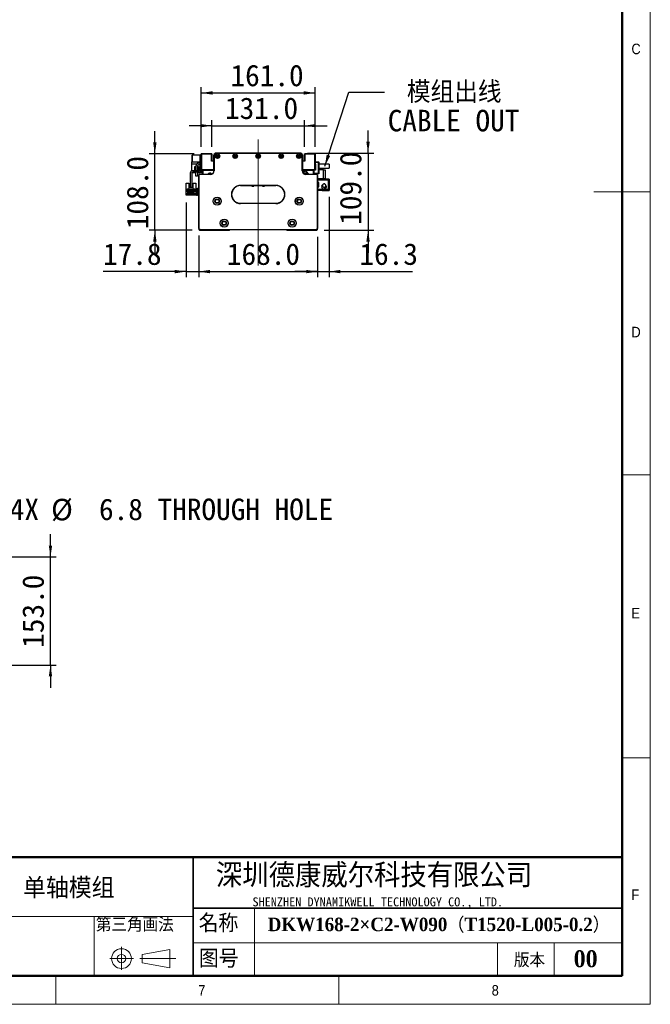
# Model space of a CAD drawing. Header units: millimetres. Extents: x 40 to 3320, y 40 to 2336.
# Tile 8 of 13: x 2429 to 3320, y 40 to 1431. Entities that reach past the tile are written whole.
import ezdxf

# ---------------------------------------------------------------- set-up
doc = ezdxf.new("R2010")
doc.units = ezdxf.units.MM
doc.header["$LTSCALE"] = 8
doc.linetypes.add('CENTERX2', pattern=[20.32, 12.7, -2.54, 2.54, -2.54])
doc.layers.add('DIMNS', color=7, linetype='Continuous')
doc.styles.add('SLDTEXTSTYLE0', font='Gothic.ttf', dxfattribs={"width": 0.913})
doc.styles.add('SLDTEXTSTYLE1', font='timesbd.ttf', dxfattribs={"width": 0.933})
doc.styles.add('SLDTEXTSTYLE10', font='txt', dxfattribs={"bigfont": 'bigfont'})
doc.styles.add('SLDTEXTSTYLE3', font='txt', dxfattribs={"bigfont": 'bigfont'})
doc.styles.add('SLDTEXTSTYLE4', font='txt', dxfattribs={"bigfont": 'bigfont'})
doc.styles.add('SLDTEXTSTYLE5', font='txt')
doc.styles.add('SLDTEXTSTYLE6', font='timesbd.ttf', dxfattribs={"width": 0.933, "bigfont": 'bigfont'})
doc.styles.add('SLDTEXTSTYLE7', font='txt')
doc.dimstyles.new('SLDDIMSTYLE0', dxfattribs={"dimtxt": 30.4, "dimasz": 16, "dimexe": 0, "dimexo": 0.0625, "dimgap": 7.6, "dimtad": 2, "dimdec": 1, "dimrnd": 1e-09, "dimzin": 4, "dimdsep": 46, "dimtxsty": 'SLDTEXTSTYLE7', "dimsah": 1, "dimcen": 0.09, "dimadec": 0, "dimazin": 1, "dimtfac": 1, "dimtdec": 1, "dimtmove": 0, "dimatfit": 0, "dimfxl": 0, "dimfrac": 2, "dimtolj": 1, "dimtzin": 12, "dimarcsym": 0})
doc.dimstyles.new('SLDDIMSTYLE4', dxfattribs={"dimtxt": 0.18, "dimasz": 16, "dimexe": 0, "dimexo": 0.0625, "dimgap": 0, "dimtad": 0, "dimtih": 1, "dimtoh": 1, "dimdec": 0, "dimrnd": 1e-09, "dimzin": 0, "dimdsep": 46, "dimtxsty": 'Standard', "dimsah": 1, "dimcen": 0.09, "dimadec": 0, "dimazin": 0, "dimtfac": 16, "dimtdec": 0, "dimtofl": 0, "dimtmove": 0, "dimatfit": 3, "dimfxl": 0, "dimfrac": 2, "dimtolj": 1, "dimtzin": 0, "dimarcsym": 0})
doc.dimstyles.new('SLDDIMSTYLE5', dxfattribs={"dimtxt": 30.4, "dimasz": 16, "dimexe": 0, "dimexo": 0.0625, "dimgap": 7.6, "dimtad": 2, "dimdec": 1, "dimrnd": 1e-09, "dimzin": 12, "dimdsep": 46, "dimtxsty": 'SLDTEXTSTYLE7', "dimsah": 1, "dimcen": 0.09, "dimadec": 0, "dimazin": 3, "dimtfac": 1, "dimtdec": 1, "dimtmove": 0, "dimatfit": 0, "dimfxl": 0, "dimfrac": 2, "dimtolj": 1, "dimtzin": 12, "dimarcsym": 0})
doc.dimstyles.new('SLDDIMSTYLE7', dxfattribs={"dimtxt": 30.4, "dimasz": 16, "dimexe": 0, "dimexo": 0.0625, "dimgap": 7.6, "dimtad": 0, "dimtih": 1, "dimtoh": 1, "dimdec": 1, "dimrnd": 1e-09, "dimzin": 12, "dimdsep": 46, "dimtxsty": 'SLDTEXTSTYLE7', "dimsah": 1, "dimcen": 0, "dimadec": 0, "dimazin": 3, "dimtfac": 1, "dimtdec": 1, "dimtofl": 0, "dimtmove": 0, "dimatfit": 3, "dimfxl": 0, "dimfrac": 2, "dimtolj": 1, "dimtzin": 12, "dimarcsym": 0})

# ---------------------------------------------------------------- blocks, each defined once
blk = doc.blocks.new('_D_12')
at = {"layer": 'DIMNS'}
for p, q in [((2681.8, 1124.5), (2681.8, 1067.2)), ((2849.8, 1124.5), (2849.8, 1067.2)), ((2681.8, 1075.2), (2849.8, 1075.2))]:
    blk.add_line(p, q, dxfattribs=at)
for points in [[(2681.8, 1075.2), (2697.8, 1072.8), (2697.8, 1077.6)], [(2849.8, 1075.2), (2833.8, 1077.6), (2833.8, 1072.8)]]:
    blk.add_solid(points, dxfattribs=at)
at = {"layer": 'DIMNS', "insert": (2721.6, 1115.1), "char_height": 30.4, "attachment_point": 1, "style": 'SLDTEXTSTYLE7'}
blk.add_mtext('168.0', dxfattribs=at)
blk = doc.blocks.new('_D_13')
at = {"layer": 'DIMNS'}
for p, q in [((2664, 1173), (2664, 1067.2)), ((2681.8, 1126), (2681.8, 1067.2)), ((2664, 1075.2), (2546.6, 1075.2)), ((2664, 1075.2), (2681.8, 1075.2)), ((2681.8, 1075.2), (2713.8, 1075.2))]:
    blk.add_line(p, q, dxfattribs=at)
for points in [[(2664, 1075.2), (2648, 1077.6), (2648, 1072.8)], [(2681.8, 1075.2), (2697.8, 1072.8), (2697.8, 1077.6)]]:
    blk.add_solid(points, dxfattribs=at)
at = {"layer": 'DIMNS', "insert": (2546.6, 1115.1), "char_height": 30.4, "attachment_point": 1, "style": 'SLDTEXTSTYLE7'}
blk.add_mtext('17.8', dxfattribs=at)
blk = doc.blocks.new('_D_14')
at = {"layer": 'DIMNS'}
for p, q in [((2921.1, 1242.7), (2921.1, 1274.7)), ((2835.5, 1242.7), (2929.1, 1242.7)), ((2921.1, 1242.7), (2921.1, 1133.7)), ((2859, 1133.7), (2929.1, 1133.7)), ((2921.1, 1133.7), (2921.1, 1101.7))]:
    blk.add_line(p, q, dxfattribs=at)
for points in [[(2921.1, 1242.7), (2923.5, 1258.7), (2918.7, 1258.7)], [(2921.1, 1133.7), (2918.7, 1117.7), (2923.5, 1117.7)]]:
    blk.add_solid(points, dxfattribs=at)
at = {"layer": 'DIMNS', "insert": (2881.2, 1141.3), "char_height": 30.4, "attachment_point": 1, "rotation": 90, "style": 'SLDTEXTSTYLE7'}
blk.add_mtext('109.0', dxfattribs=at)
blk = doc.blocks.new('_D_15')
at = {"layer": 'DIMNS'}
for p, q in [((2700.3, 1281.3), (2668.3, 1281.3)), ((2700.3, 1251.5), (2700.3, 1289.3)), ((2700.3, 1281.3), (2831.3, 1281.3)), ((2831.3, 1251.5), (2831.3, 1289.3)), ((2831.3, 1281.3), (2863.3, 1281.3))]:
    blk.add_line(p, q, dxfattribs=at)
for points in [[(2700.3, 1281.3), (2684.3, 1283.7), (2684.3, 1278.9)], [(2831.3, 1281.3), (2847.3, 1278.9), (2847.3, 1283.7)]]:
    blk.add_solid(points, dxfattribs=at)
at = {"layer": 'DIMNS', "insert": (2718.9, 1321.2), "char_height": 30.4, "attachment_point": 1, "style": 'SLDTEXTSTYLE7'}
blk.add_mtext('131.0', dxfattribs=at)
blk = doc.blocks.new('_D_16')
at = {"layer": 'DIMNS'}
for p, q in [((2685.3, 1251.5), (2685.3, 1335.6)), ((2846.3, 1251.5), (2846.3, 1335.6)), ((2685.3, 1327.6), (2846.3, 1327.6))]:
    blk.add_line(p, q, dxfattribs=at)
for points in [[(2685.3, 1327.6), (2701.3, 1325.2), (2701.3, 1330)], [(2846.3, 1327.6), (2830.3, 1330), (2830.3, 1325.2)]]:
    blk.add_solid(points, dxfattribs=at)
at = {"layer": 'DIMNS', "insert": (2726.7, 1367.5), "char_height": 30.4, "attachment_point": 1, "style": 'SLDTEXTSTYLE7'}
blk.add_mtext('161.0', dxfattribs=at)
blk = doc.blocks.new('_D_17')
at = {"layer": 'DIMNS'}
for p, q in [((2619.8, 1241.7), (2619.8, 1273.7)), ((2675.5, 1241.7), (2611.8, 1241.7)), ((2619.8, 1133.7), (2619.8, 1241.7)), ((2672.7, 1133.7), (2611.8, 1133.7)), ((2619.8, 1133.7), (2619.8, 1101.7))]:
    blk.add_line(p, q, dxfattribs=at)
for points in [[(2619.8, 1241.7), (2622.2, 1257.7), (2617.4, 1257.7)], [(2619.8, 1133.7), (2617.4, 1117.7), (2622.2, 1117.7)]]:
    blk.add_solid(points, dxfattribs=at)
at = {"layer": 'DIMNS', "insert": (2580, 1135.1), "char_height": 30.4, "attachment_point": 1, "rotation": 90, "style": 'SLDTEXTSTYLE7'}
blk.add_mtext('108.0', dxfattribs=at)
blk = doc.blocks.new('_D_18')
at = {"layer": 'DIMNS'}
for p, q in [((2866.1, 1180.8), (2866.1, 1067.2)), ((2849.8, 1124.5), (2849.8, 1067.2)), ((2849.8, 1075.2), (2817.8, 1075.2)), ((2849.8, 1075.2), (2866.1, 1075.2)), ((2866.1, 1075.2), (2983.8, 1075.2))]:
    blk.add_line(p, q, dxfattribs=at)
for points in [[(2849.8, 1075.2), (2833.8, 1077.6), (2833.8, 1072.8)], [(2866.1, 1075.2), (2882.1, 1072.8), (2882.1, 1077.6)]]:
    blk.add_solid(points, dxfattribs=at)
at = {"layer": 'DIMNS', "insert": (2908.9, 1115.1), "char_height": 30.4, "attachment_point": 1, "style": 'SLDTEXTSTYLE7'}
blk.add_mtext('16.3', dxfattribs=at)
blk = doc.blocks.new('SW_NOTE_7')
at = {"layer": 'DIMNS', "color": 0, "char_height": 30.4, "attachment_point": 1}
for s, insert, style in [(' 模组出线', (4.3, 15.1), 'SLDTEXTSTYLE10'), ('CABLE OUT', (4.3, -25.1), 'SLDTEXTSTYLE7')]:
    blk.add_mtext(s, dxfattribs=dict(at, insert=insert, style=style))
blk = doc.blocks.new('_D_27')
at = {"layer": 'DIMNS'}
for p, q in [((2325.1, 675.1), (2362.1, 739.2)), ((2362.1, 739.2), (2394.1, 739.2))]:
    blk.add_line(p, q, dxfattribs=at)
blk.add_solid([(2325.1, 675.1), (2335.2, 687.8), (2331, 690.2)], dxfattribs=at)
at = {"layer": 'DIMNS', "char_height": 30.4, "attachment_point": 1, "style": 'SLDTEXTSTYLE7'}
for s, insert in [('34X ', (2394.1, 754.5)), ('%%c', (2473.2, 754.2)), (' 6.8 THROUGH HOLE', (2520.2, 754.5))]:
    blk.add_mtext(s, dxfattribs=dict(at, insert=insert))
blk = doc.blocks.new('_D_28')
at = {"layer": 'DIMNS'}
for p, q in [((2472.3, 672.2), (2472.3, 704.2)), ((2339.5, 672.2), (2480.3, 672.2)), ((2472.3, 519.2), (2472.3, 672.2)), ((2339.5, 519.2), (2480.3, 519.2)), ((2472.3, 519.2), (2472.3, 487.2))]:
    blk.add_line(p, q, dxfattribs=at)
for points in [[(2472.3, 672.2), (2474.7, 688.2), (2469.9, 688.2)], [(2472.3, 519.2), (2469.9, 503.2), (2474.7, 503.2)]]:
    blk.add_solid(points, dxfattribs=at)
at = {"layer": 'DIMNS', "insert": (2432.5, 543.6), "char_height": 30.4, "attachment_point": 1, "rotation": 90, "style": 'SLDTEXTSTYLE7'}
blk.add_mtext('153.0', dxfattribs=at)

msp = doc.modelspace()

# ---------------------------------------------------------------- linework, layer by layer
at = {"color": 7, "linetype": 'Continuous', "lineweight": 18}
for p, q in [((3320, 40), (3320, 2336)), ((3280, 2296), (3280, 80)), ((3320, 1188), (3240, 1188)), ((3280, 788), (3320, 788)), ((3280, 388), (3320, 388)), ((2760.74, 176), (2760.74, 80)), ((2201.48, 164), (2674.01, 164)), ((2533.82, 164), (2533.82, 80)), ((2674.01, 126.72), (3280, 126.72)), ((3104, 126.72), (3104, 80)), ((3184, 126.72), (3184, 80)), ((2572.64, 121.19), (2572.64, 88.5)), ((2601.91, 110.55), (2640.75, 117.27)), ((2640.75, 117.27), (2640.75, 91.68)), ((2556, 104.55), (2589.61, 104.55)), ((2598.44, 104.55), (2649.56, 104.55)), ((2601.91, 98.55), (2601.91, 110.55)), ((2601.91, 98.55), (2640.75, 91.68)), ((80, 80), (3280, 80)), ((984, 80), (3280, 80)), ((2480, 40), (2480, 80)), ((2880, 80), (2880, 40)), ((40, 40), (3320, 40))]:
    msp.add_line(p, q, dxfattribs=at)
at = {"color": 7, "linetype": 'Continuous', "lineweight": 50}
for p, q in [((3280, 2296), (3280, 80)), ((3280, 248), (1464, 248)), ((80, 80), (3280, 80))]:
    msp.add_line(p, q, dxfattribs=at)
at = {"color": 7, "linetype": 'Continuous', "lineweight": 25}
for p, q in [((2672.64, 1240.17), (2672.34, 1239.87)), ((2672.64, 1239.87), (2672.34, 1239.74)), ((2672.34, 1239.74), (2672.34, 1239.87)), ((2672.34, 1230.59), (2672.34, 1239.74)), ((2672.64, 1240.17), (2672.64, 1239.87)), ((2672.64, 1240.17), (2683.34, 1240.17)), ((2683.34, 1239.87), (2672.64, 1239.87)), ((2672.64, 1239.87), (2672.64, 1230.47)), ((2683.34, 1240.17), (2685.34, 1240.17)), ((2683.34, 1239.17), (2683.34, 1240.17)), ((2685.34, 1239.17), (2683.34, 1239.17)), ((2683.34, 1239.17), (2683.34, 1230.17)), ((2685.64, 1241.67), (2685.34, 1241.37)), ((2685.34, 1219.47), (2685.34, 1241.37)), ((2685.64, 1241.37), (2685.34, 1241.37)), ((2685.64, 1241.37), (2685.64, 1241.67)), ((2685.64, 1241.67), (2700.04, 1241.67)), ((2685.64, 1241.37), (2685.64, 1219.47)), ((2700.04, 1241.37), (2685.64, 1241.37)), ((2700.04, 1241.37), (2700.04, 1241.67)), ((2700.34, 1241.37), (2700.04, 1241.67)), ((2700.04, 1231.17), (2700.04, 1241.37)), ((2700.04, 1241.37), (2700.34, 1241.37)), ((2700.34, 1241.37), (2700.34, 1231.17)), ((2703.34, 1239.67), (2703.64, 1239.67)), ((2703.34, 1217.67), (2703.34, 1239.67)), ((2703.64, 1239.67), (2703.64, 1217.67)), ((2703.84, 1241.33), (2703.84, 1241.37)), ((2703.84, 1241.37), (2703.87, 1241.37)), ((2706.34, 1242.67), (2706.34, 1242.37)), ((2706.34, 1242.67), (2825.34, 1242.67)), ((2825.34, 1242.37), (2706.34, 1242.37)), ((2825.34, 1242.67), (2825.34, 1242.37)), ((2827.81, 1241.37), (2827.84, 1241.37)), ((2827.84, 1241.37), (2827.84, 1241.33)), ((2828.34, 1239.67), (2828.04, 1239.67)), ((2828.04, 1217.67), (2828.04, 1239.67)), ((2828.34, 1239.67), (2828.34, 1217.67)), ((2831.34, 1241.37), (2831.64, 1241.67)), ((2831.34, 1231.17), (2831.34, 1241.37)), ((2831.34, 1241.37), (2831.64, 1241.37)), ((2831.64, 1241.67), (2831.64, 1241.37)), ((2831.64, 1241.67), (2846.04, 1241.67)), ((2831.64, 1241.37), (2831.64, 1231.17)), ((2846.04, 1241.37), (2831.64, 1241.37)), ((2846.04, 1241.67), (2846.04, 1241.37)), ((2846.04, 1241.67), (2846.34, 1241.37)), ((2846.04, 1219.47), (2846.04, 1241.37)), ((2846.34, 1241.37), (2846.04, 1241.37)), ((2846.34, 1241.37), (2846.34, 1219.47)), ((2672.04, 1230.17), (2683.34, 1230.17)), ((2672.04, 1227.57), (2672.04, 1230.17)), ((2672.04, 1227.57), (2679.7, 1227.57)), ((2672.04, 1217.42), (2672.04, 1227.57)), ((2672.64, 1230.47), (2672.34, 1230.59)), ((2672.34, 1230.47), (2672.34, 1230.59)), ((2672.34, 1230.47), (2672.64, 1230.17)), ((2672.64, 1230.47), (2683.34, 1230.47)), ((2672.64, 1230.47), (2672.64, 1230.17)), ((2677.84, 1224.19), (2677.84, 1218.17)), ((2679.84, 1224.17), (2679.84, 1218.17)), ((2683.34, 1227.17), (2685.34, 1227.17)), ((2683.34, 1226.17), (2683.34, 1227.17)), ((2683.34, 1226.17), (2683.34, 1219.17)), ((2685.34, 1226.17), (2683.34, 1226.17)), ((2684.4, 1227.57), (2685.34, 1227.57)), ((2703.34, 1231.17), (2700.04, 1231.17)), ((2831.64, 1231.17), (2828.34, 1231.17)), ((2846.34, 1230.17), (2851.04, 1230.17)), ((2851.04, 1229.17), (2846.34, 1229.17)), ((2846.34, 1227.17), (2846.84, 1227.17)), ((2846.84, 1227.17), (2846.84, 1218.67)), ((2851.04, 1229.17), (2851.04, 1230.17)), ((2851.04, 1230.17), (2851.34, 1229.87)), ((2851.04, 1214.17), (2851.04, 1229.17)), ((2851.34, 1229.04), (2851.04, 1229.17)), ((2851.34, 1229.87), (2851.34, 1229.04)), ((2851.34, 1229.04), (2851.34, 1214.29)), ((2866.34, 1227.17), (2851.34, 1227.17)), ((2866.34, 1227.17), (2866.34, 1221.17)), ((2669.84, 1214.17), (2669.84, 1194.67)), ((2671.84, 1214.17), (2671.84, 1194.67)), ((2672.04, 1214.67), (2672.04, 1214.92)), ((2676.34, 1214.67), (2672.04, 1214.67)), ((2681.84, 1217.67), (2673.34, 1217.67)), ((2681.84, 1215.67), (2673.34, 1215.67)), ((2676.34, 1223.67), (2677.84, 1223.67)), ((2676.34, 1217.67), (2676.34, 1223.67)), ((2676.34, 1214.67), (2676.34, 1215.67)), ((2677.84, 1218.17), (2679.84, 1218.17)), ((2677.84, 1217.67), (2677.84, 1218.17)), ((2677.84, 1210.17), (2677.84, 1215.67)), ((2679.84, 1223.67), (2681.34, 1223.67)), ((2679.84, 1218.17), (2679.84, 1217.67)), ((2679.84, 1215.67), (2679.84, 1210.17)), ((2681.34, 1223.67), (2681.34, 1217.67)), ((2681.34, 1215.67), (2681.34, 1214.67)), ((2685.64, 1214.67), (2681.34, 1214.67)), ((2682.14, 1211.17), (2681.84, 1211.17)), ((2681.84, 1136.17), (2681.84, 1211.17)), ((2682.14, 1211.17), (2682.14, 1136.29)), ((2683.34, 1212.37), (2683.34, 1212.67)), ((2683.34, 1212.67), (2698.34, 1212.67)), ((2698.34, 1212.37), (2683.34, 1212.37)), ((2685.34, 1219.47), (2685.64, 1219.17)), ((2685.64, 1219.47), (2685.34, 1219.47)), ((2685.34, 1219.47), (2685.34, 1219.17)), ((2685.64, 1219.47), (2685.64, 1219.17)), ((2685.64, 1219.47), (2703.34, 1219.47)), ((2685.64, 1214.67), (2685.64, 1219.17)), ((2703.34, 1219.17), (2685.64, 1219.17)), ((2687.34, 1218.17), (2688.34, 1219.17)), ((2687.34, 1213.17), (2687.34, 1218.17)), ((2687.34, 1213.17), (2687.34, 1212.67)), ((2687.74, 1212.77), (2687.34, 1213.17)), ((2687.74, 1212.67), (2687.74, 1212.77)), ((2687.94, 1217.42), (2688.89, 1218.37)), ((2687.94, 1212.67), (2687.94, 1217.42)), ((2688.04, 1217.33), (2688.98, 1218.27)), ((2688.04, 1212.67), (2688.04, 1217.33)), ((2688.89, 1218.37), (2703.34, 1218.37)), ((2688.98, 1218.27), (2703.34, 1218.27)), ((2698.34, 1212.37), (2698.34, 1212.67)), ((2701.26, 1219.17), (2701.56, 1218.87)), ((2702.05, 1218.67), (2703.34, 1218.67)), ((2703.64, 1217.67), (2703.34, 1217.67)), ((2828.62, 1217.17), (2827.96, 1217.17)), ((2828.34, 1217.67), (2828.04, 1217.67)), ((2828.34, 1219.47), (2846.04, 1219.47)), ((2846.04, 1219.17), (2828.34, 1219.17)), ((2828.34, 1218.67), (2829.62, 1218.67)), ((2828.34, 1218.37), (2842.79, 1218.37)), ((2828.34, 1218.27), (2842.7, 1218.27)), ((2830.12, 1218.87), (2830.41, 1219.17)), ((2833.58, 1213.67), (2830.35, 1213.67)), ((2834.62, 1216), (2831.81, 1216.94)), ((2833.34, 1212.67), (2848.34, 1212.67)), ((2833.34, 1212.67), (2833.34, 1212.37)), ((2848.34, 1212.37), (2833.34, 1212.37)), ((2842.7, 1218.27), (2843.64, 1217.33)), ((2842.79, 1218.37), (2843.74, 1217.42)), ((2843.34, 1219.17), (2844.34, 1218.17)), ((2843.64, 1217.33), (2843.64, 1212.67)), ((2843.74, 1217.42), (2843.74, 1212.67)), ((2844.84, 1218.67), (2844.34, 1218.17)), ((2844.34, 1218.17), (2844.34, 1212.67)), ((2844.34, 1214.17), (2851.04, 1214.17)), ((2851.04, 1213.17), (2844.34, 1213.17)), ((2846.84, 1218.67), (2844.84, 1218.67)), ((2846.34, 1219.47), (2846.04, 1219.17)), ((2846.04, 1219.47), (2846.04, 1219.17)), ((2846.34, 1219.47), (2846.04, 1219.47)), ((2846.84, 1219.17), (2846.04, 1219.17)), ((2846.34, 1221.17), (2846.84, 1221.17)), ((2848.34, 1212.67), (2848.34, 1212.37)), ((2849.54, 1136.29), (2849.54, 1211.17)), ((2849.84, 1211.17), (2849.54, 1211.17)), ((2849.84, 1211.17), (2849.84, 1136.17)), ((2851.34, 1214.29), (2851.04, 1214.17)), ((2851.04, 1213.17), (2851.04, 1214.17)), ((2851.34, 1213.47), (2851.04, 1213.17)), ((2851.34, 1221.17), (2866.34, 1221.17)), ((2858.34, 1219.17), (2851.34, 1219.17)), ((2851.34, 1214.29), (2851.34, 1213.47)), ((2858.34, 1206.17), (2858.34, 1219.17)), ((2858.34, 1219.17), (2860.34, 1219.17)), ((2860.34, 1219.17), (2860.34, 1206.17)), ((2664.14, 1200.07), (2667.84, 1200.07)), ((2664.14, 1191.17), (2664.14, 1200.07)), ((2667.84, 1200.07), (2667.84, 1191.67)), ((2673.84, 1191.67), (2673.84, 1200.07)), ((2673.84, 1200.07), (2677.54, 1200.07)), ((2677.54, 1200.07), (2677.54, 1191.17)), ((2679.84, 1210.17), (2677.84, 1210.17)), ((2740.84, 1196.97), (2740.84, 1196.67)), ((2740.84, 1196.97), (2790.84, 1196.97)), ((2790.84, 1196.67), (2740.84, 1196.67)), ((2790.84, 1196.97), (2790.84, 1196.67)), ((2850.34, 1209.17), (2849.84, 1209.17)), ((2850.34, 1206.17), (2850.34, 1209.17)), ((2850.34, 1206.17), (2850.34, 1204.97)), ((2858.34, 1206.17), (2850.34, 1206.17)), ((2850.34, 1200.97), (2850.34, 1204.97)), ((2850.34, 1204.97), (2864.74, 1204.97)), ((2851.34, 1200.97), (2850.34, 1200.97)), ((2850.34, 1200.97), (2850.34, 1200.47)), ((2850.34, 1200.47), (2850.34, 1195.47)), ((2851.34, 1200.47), (2850.34, 1200.47)), ((2851.34, 1194.97), (2851.34, 1200.97)), ((2856.02, 1196.4), (2855.89, 1196.09)), ((2855.9, 1196.55), (2855.93, 1196.56)), ((2855.93, 1196.56), (2856.32, 1197.13)), ((2856.09, 1196.48), (2855.93, 1196.56)), ((2856.05, 1196.39), (2855.93, 1196.45)), ((2856.34, 1206.17), (2856.34, 1205.97)), ((2864.74, 1205.97), (2856.34, 1205.97)), ((2857.74, 1206.17), (2857.74, 1205.97)), ((2860.34, 1206.17), (2858.34, 1206.17)), ((2866.14, 1205.97), (2864.74, 1205.97)), ((2864.74, 1205.97), (2864.74, 1204.97)), ((2864.74, 1204.97), (2866.14, 1204.97)), ((2864.74, 1204.97), (2864.74, 1190.97)), ((2866.14, 1205.97), (2866.14, 1204.97)), ((2866.14, 1204.97), (2866.14, 1190.97)), ((2664.04, 1183.17), (2664.04, 1185.17)), ((2664.04, 1185.17), (2665.04, 1185.17)), ((2665.04, 1183.17), (2664.04, 1183.17)), ((2664.14, 1185.17), (2664.14, 1191.17)), ((2664.94, 1191.17), (2664.14, 1191.17)), ((2664.94, 1191.17), (2665.44, 1191.67)), ((2665.04, 1185.17), (2665.04, 1183.17)), ((2678.84, 1185.17), (2665.04, 1185.17)), ((2678.84, 1183.17), (2665.04, 1183.17)), ((2668.04, 1191.67), (2665.44, 1191.67)), ((2665.84, 1191.12), (2668.04, 1191.12)), ((2665.84, 1187.67), (2665.84, 1191.12)), ((2666.64, 1187.67), (2665.84, 1187.67)), ((2666.64, 1189.32), (2675.04, 1189.32)), ((2666.64, 1187.67), (2666.64, 1189.32)), ((2666.64, 1186.62), (2666.64, 1187.67)), ((2667.84, 1186.62), (2666.64, 1186.62)), ((2667.59, 1188.27), (2667.59, 1187.77)), ((2668.09, 1188.27), (2667.59, 1188.27)), ((2667.59, 1187.77), (2668.09, 1187.77)), ((2667.84, 1185.82), (2667.84, 1186.62)), ((2673.84, 1186.62), (2667.84, 1186.62)), ((2673.84, 1185.82), (2667.84, 1185.82)), ((2668.04, 1191.12), (2668.04, 1191.67)), ((2668.04, 1191.67), (2673.64, 1191.67)), ((2668.39, 1191.12), (2668.04, 1191.12)), ((2668.09, 1187.77), (2668.09, 1188.27)), ((2668.39, 1190.02), (2668.39, 1191.12)), ((2673.29, 1190.02), (2668.39, 1190.02)), ((2670.09, 1188.27), (2669.59, 1188.27)), ((2669.59, 1188.27), (2669.59, 1187.77)), ((2669.59, 1187.77), (2670.09, 1187.77)), ((2669.84, 1194.67), (2671.84, 1194.67)), ((2669.84, 1193.67), (2669.84, 1194.67)), ((2671.84, 1193.67), (2669.84, 1193.67)), ((2670.04, 1190.62), (2671.64, 1190.62)), ((2670.04, 1190.02), (2670.04, 1190.62)), ((2670.09, 1187.77), (2670.09, 1188.27)), ((2671.59, 1188.27), (2671.59, 1187.77)), ((2672.09, 1188.27), (2671.59, 1188.27)), ((2671.59, 1187.77), (2672.09, 1187.77)), ((2671.64, 1190.02), (2671.64, 1190.62)), ((2671.84, 1194.67), (2671.84, 1193.67)), ((2672.09, 1187.77), (2672.09, 1188.27)), ((2673.29, 1191.12), (2673.29, 1190.02)), ((2673.64, 1191.12), (2673.29, 1191.12)), ((2674.09, 1188.27), (2673.59, 1188.27)), ((2673.59, 1188.27), (2673.59, 1187.77)), ((2673.59, 1187.77), (2674.09, 1187.77)), ((2673.64, 1191.67), (2673.64, 1191.12)), ((2676.24, 1191.67), (2673.64, 1191.67)), ((2673.64, 1191.12), (2675.84, 1191.12)), ((2673.84, 1186.62), (2673.84, 1185.82)), ((2675.04, 1186.62), (2673.84, 1186.62)), ((2674.09, 1187.77), (2674.09, 1188.27)), ((2675.04, 1189.32), (2675.04, 1187.67)), ((2675.04, 1187.67), (2675.04, 1186.62)), ((2675.84, 1187.67), (2675.04, 1187.67)), ((2675.84, 1191.12), (2675.84, 1187.67)), ((2676.24, 1191.67), (2676.74, 1191.17)), ((2677.54, 1191.17), (2676.74, 1191.17)), ((2677.54, 1191.17), (2677.54, 1185.17)), ((2678.84, 1185.17), (2678.84, 1183.17)), ((2679.84, 1192.17), (2679.84, 1193.17)), ((2679.84, 1193.17), (2681.84, 1193.17)), ((2681.84, 1192.17), (2679.84, 1192.17)), ((2679.84, 1184.17), (2679.84, 1192.17)), ((2679.84, 1184.17), (2681.84, 1184.17)), ((2679.84, 1183.17), (2679.84, 1184.17)), ((2681.84, 1183.17), (2679.84, 1183.17)), ((2759.59, 1195.37), (2757.09, 1195.37)), ((2774.59, 1195.37), (2772.09, 1195.37)), ((2850.34, 1194.97), (2850.34, 1195.47)), ((2850.34, 1195.47), (2851.34, 1195.47)), ((2850.34, 1190.97), (2850.34, 1194.97)), ((2850.34, 1194.97), (2851.34, 1194.97)), ((2864.74, 1190.97), (2850.34, 1190.97)), ((2850.34, 1190.97), (2850.34, 1189.77)), ((2856.34, 1189.77), (2850.34, 1189.77)), ((2855.79, 1195.77), (2855.69, 1194.97)), ((2855.93, 1193.38), (2855.9, 1193.39)), ((2856.34, 1189.97), (2864.74, 1189.97)), ((2856.34, 1189.97), (2856.34, 1189.77)), ((2857.74, 1189.77), (2856.34, 1189.77)), ((2857.74, 1189.97), (2857.74, 1189.77)), ((2861.23, 1195.52), (2861.26, 1195.54)), ((2866.14, 1190.97), (2864.74, 1190.97)), ((2864.74, 1190.97), (2864.74, 1189.97)), ((2864.74, 1189.97), (2866.14, 1189.97)), ((2866.14, 1190.97), (2866.14, 1189.97)), ((2740.84, 1171.67), (2740.84, 1171.37)), ((2740.84, 1171.67), (2790.84, 1171.67)), ((2790.84, 1171.37), (2740.84, 1171.37)), ((2790.84, 1171.67), (2790.84, 1171.37)), ((2682.14, 1136.29), (2681.84, 1136.17)), ((2683.84, 1134.17), (2681.84, 1136.17)), ((2681.84, 1136.17), (2681.84, 1134.67)), ((2681.84, 1134.67), (2682.84, 1133.67)), ((2682.14, 1136.29), (2683.96, 1134.47)), ((2682.84, 1133.67), (2725.34, 1133.67)), ((2683.96, 1134.47), (2683.84, 1134.17)), ((2847.84, 1134.17), (2683.84, 1134.17)), ((2683.96, 1134.47), (2847.71, 1134.47)), ((2725.34, 1133.67), (2725.84, 1134.17)), ((2805.84, 1134.17), (2806.34, 1133.67)), ((2806.34, 1133.67), (2848.84, 1133.67)), ((2847.71, 1134.47), (2849.54, 1136.29)), ((2847.71, 1134.47), (2847.84, 1134.17)), ((2849.84, 1136.17), (2847.84, 1134.17)), ((2848.84, 1133.67), (2849.84, 1134.67)), ((2849.54, 1136.29), (2849.84, 1136.17)), ((2849.84, 1134.67), (2849.84, 1136.17))]:
    msp.add_line(p, q, dxfattribs=at)
at = {"color": 7, "linetype": 'Continuous', "lineweight": 35}
for p, q in [((2674.01, 248), (2674.01, 80)), ((2674.01, 176), (3280, 176))]:
    msp.add_line(p, q, dxfattribs=at)
at = {"color": 7, "linetype": 'Continuous', "lineweight": 25, "flags": 128}
for points in [[(2830.35, 1213.67), (2830.43, 1214.8), (2830.66, 1215.79), (2831, 1216.52), (2831.42, 1216.92), (2831.81, 1216.94)], [(2833.58, 1213.67), (2833.65, 1214.57), (2833.85, 1215.33), (2834.15, 1215.84), (2834.5, 1216.02), (2834.85, 1215.84), (2835.15, 1215.33), (2835.35, 1214.57), (2835.41, 1213.67)], [(2833.67, 1212.67), (2833.65, 1212.77), (2833.58, 1213.67)], [(2834.17, 1213.67), (2834.2, 1213.99), (2834.27, 1214.26), (2834.37, 1214.43), (2834.5, 1214.5), (2834.62, 1214.43), (2834.7, 1214.31)], [(2834.7, 1213.03), (2834.62, 1212.9), (2834.5, 1212.84), (2834.37, 1212.9), (2834.27, 1213.08), (2834.2, 1213.35), (2834.17, 1213.67)], [(2835.41, 1213.67), (2835.35, 1212.77), (2835.33, 1212.67)], [(2678.84, 1183.17), (2679.42, 1183.23), (2679.84, 1183.34)]]:
    msp.add_lwpolyline(points, dxfattribs=at)
at = {"color": 7, "linetype": 'Continuous', "lineweight": 25}
for centre, radius in [((2708.34, 1238.42), 3.25), ((2708.34, 1238.42), 3), ((2708.34, 1238.42), 1.6), ((2708.34, 1238.42), 1.25), ((2733.34, 1238.42), 3.25), ((2733.34, 1238.42), 3), ((2733.34, 1238.42), 1.6), ((2733.34, 1238.42), 1.25), ((2765.84, 1238.42), 3.25), ((2765.84, 1238.42), 3), ((2765.84, 1238.42), 1.6), ((2765.84, 1238.42), 1.25), ((2798.34, 1238.42), 3.25), ((2798.34, 1238.42), 3), ((2798.34, 1238.42), 1.6), ((2798.34, 1238.42), 1.25), ((2823.34, 1238.42), 3.25), ((2823.34, 1238.42), 3), ((2823.34, 1238.42), 1.6), ((2823.34, 1238.42), 1.25), ((2707.84, 1174.67), 5.75), ((2707.84, 1174.67), 5.5), ((2707.84, 1174.67), 3.2), ((2707.84, 1174.67), 2.5), ((2707.84, 1174.67), 2.45), ((2823.84, 1174.67), 5.75), ((2823.84, 1174.67), 5.5), ((2823.84, 1174.67), 3.2), ((2823.84, 1174.67), 2.5), ((2823.84, 1174.67), 2.45), ((2717.84, 1143.67), 5.75), ((2717.84, 1143.67), 5.5), ((2717.84, 1143.67), 3.2), ((2717.84, 1143.67), 2.5), ((2717.84, 1143.67), 2.45), ((2813.84, 1143.67), 5.75), ((2813.84, 1143.67), 5.5), ((2813.84, 1143.67), 3.2), ((2813.84, 1143.67), 2.5), ((2813.84, 1143.67), 2.45)]:
    msp.add_circle(centre, radius, dxfattribs=at)
at = {"color": 7, "linetype": 'Continuous', "lineweight": 18}
for radius in [14, 6]:
    msp.add_circle((2572.64, 104.55), radius, dxfattribs=at)
at = {"color": 7, "linetype": 'Continuous', "lineweight": 25}
for centre, radius, start, end in [((2706.34, 1239.67), 3, 90, 180), ((2706.34, 1239.67), 2.7, 90, 180), ((2825.34, 1239.67), 3, 0, 90), ((2825.34, 1239.67), 2.7, 0, 90), ((2681.84, 1224.19), 4, 94.78019, 180), ((2681.84, 1224.17), 2, 94.78019, 180), ((2681.34, 1230.17), 2, 274.78019, 0), ((2681.34, 1230.15), 4, 274.78019, 300), ((2681.34, 1230.15), 4, 311.85957, 0), ((2673.34, 1214.17), 3.5, 90, 180), ((2673.34, 1214.17), 1.5, 90, 180), ((2681.84, 1219.17), 1.5, 270, 0), ((2681.84, 1219.17), 3.5, 270, 0), ((2683.34, 1211.17), 1.5, 90, 180), ((2683.34, 1211.17), 1.2, 90, 180), ((2697.34, 1211.17), 3.25, 33.63197, 152.51377), ((2698.34, 1217.67), 5.3, 270, 0), ((2698.34, 1217.67), 5, 270, 0), ((2702.05, 1219.37), 0.7, 225, 270), ((2833.34, 1217.67), 5.3, 180, 270), ((2833.34, 1217.67), 5, 180, 270), ((2831.8, 1214.7), 2.61, 134.19912, 176.19158), ((2829.62, 1219.37), 0.7, 270, 315), ((2833.35, 1213.67), 1.5, 0, 25.13624), ((2833.35, 1213.67), 1.5, 334.86376, 0), ((2834.34, 1211.17), 3.25, 27.48623, 71.16109), ((2848.34, 1211.17), 1.5, 0, 90), ((2848.34, 1211.17), 1.2, 0, 90), ((2740.84, 1184.17), 12.8, 90, 270), ((2740.84, 1184.17), 12.5, 90, 270), ((2758.34, 1195.37), 1.25, 359.99991, 180.00009), ((2773.34, 1195.37), 1.25, 359.99991, 180.00009), ((2790.84, 1184.17), 12.8, 270, 90), ((2790.84, 1184.17), 12.5, 270, 90), ((2858.94, 1194.97), 3.4, 207.88541, 44.31348), ((2858.94, 1194.97), 3.45, 0, 47.89891), ((2678.84, 1186.17), 1, 270, 0), ((2858.94, 1194.97), 3.45, 237.57421, 0), ((2858.94, 1194.97), 2.5, 274.06825, 11.05475), ((2858.94, 1194.97), 2.6, 277.27427, 10.90897)]:
    msp.add_arc(centre, radius, start, end, dxfattribs=at)
for points, knots in [([(2830.19, 1216.7), (2829.99, 1216.67), (2829.49, 1216.59), (2828.78, 1216.78), (2828.45, 1216.99), (2828.33, 1217.06)], [0, 0, 0, 0, 0.2952654, 0.7405477, 1, 1, 1, 1]), ([(2831.71, 1216.93), (2831.63, 1216.95), (2831.25, 1217.04), (2830.62, 1216.92), (2830.16, 1216.66), (2829.97, 1216.56)], [0, 0, 0, 0, 0.1321405, 0.6338159, 1, 1, 1, 1]), ([(2834.73, 1213.67), (2834.66, 1213.67), (2834.52, 1213.67), (2834.29, 1213.67), (2834.17, 1213.67)], [0, 0, 0, 0, 0.4999741, 1, 1, 1, 1]), ([(2856.76, 1197.9), (2856.58, 1197.54), (2856.25, 1196.88), (2855.79, 1195.82), (2855.57, 1195), (2855.51, 1194.33), (2855.62, 1193.77), (2855.84, 1193.17), (2856.29, 1192.57), (2856.98, 1192.13), (2857.7, 1191.89), (2858.47, 1191.89), (2859.17, 1192.12), (2859.35, 1192.25), (2859.31, 1192.28), (2859.29, 1192.3)], [0, 0, 0, 0, 0.1800959, 0.3300053, 0.4496461, 0.5397482, 0.574624, 0.6053234, 0.6784017, 0.7214078, 0.7619832, 0.8291632, 0.8886692, 0.9605995, 1, 1, 1, 1]), ([(2860.33, 1198.73), (2860.58, 1198.5), (2861.07, 1198.04), (2861.48, 1197.12), (2861.52, 1196.21), (2861.24, 1195.41), (2860.73, 1194.8), (2860.04, 1194.39), (2859.23, 1194.22), (2858.39, 1194.33), (2857.61, 1194.7), (2856.99, 1195.3), (2856.6, 1196.06), (2856.51, 1196.91), (2856.62, 1197.66), (2856.96, 1198.26), (2857.49, 1198.68), (2858.23, 1198.92), (2858.97, 1199), (2859.52, 1199.03), (2859.78, 1199.01), (2859.86, 1199.02), (2859.88, 1199.01), (2859.96, 1198.97), (2860.11, 1198.89), (2860.24, 1198.79), (2860.33, 1198.73)], [0, 0, 0, 0, 0.0648168, 0.1297792, 0.1897322, 0.242618, 0.2944136, 0.3462429, 0.3987239, 0.4521993, 0.5066011, 0.5614519, 0.6160515, 0.6697714, 0.7270685, 0.7653764, 0.803691, 0.8589085, 0.9142287, 0.9495542, 0.9640007, 0.9648507, 0.9657586, 0.9687099, 0.980528, 1, 1, 1, 1]), ([(2861.16, 1193.83), (2861.26, 1194.07), (2861.46, 1194.54), (2861.5, 1195.05), (2861.42, 1195.36), (2861.39, 1195.45)], [0, 0, 0, 0, 0.4359667, 0.8267367, 1, 1, 1, 1])]:
    msp.add_open_spline(points, degree=3, knots=knots, dxfattribs=at)
at = {"color": 8, "linetype": 'Continuous', "lineweight": 25}
msp.add_open_spline([(2834.73, 1213.67), (2834.78, 1213.67), (2834.85, 1213.67), (2834.84, 1213.67), (2834.83, 1213.67)], degree=3, knots=[0, 0, 0, 0, 0.7297194, 1, 1, 1, 1], dxfattribs=at)
at = {"layer": 'DIMNS', "linetype": 'CENTERX2', "lineweight": 18}
for p, q in [((2765.84, 1261.97), (2765.84, 1085.37)), ((2765.84, 1083.87), (2765.84, 1193.47))]:
    msp.add_line(p, q, dxfattribs=at)

# ---------------------------------------------------------------- block references
at = {"layer": 'DIMNS'}
msp.add_blockref('SW_NOTE_7', (2944.56, 1328.85), dxfattribs=at)

# ---------------------------------------------------------------- texts
at = {"color": 7, "linetype": 'Continuous', "lineweight": 0}
for s, insert, char_height, attachment_point, style in [('C', (3293.33, 1397.17), 14.82, 1, 'SLDTEXTSTYLE0'), ('D', (3293.33, 997.17), 14.82, 1, 'SLDTEXTSTYLE0'), ('E', (3293.33, 599.91), 14.82, 1, 'SLDTEXTSTYLE0'), ('深圳德康威尔科技有限公司', (2706.04, 238.94), 33.8667, 1, 'SLDTEXTSTYLE4'), ('单轴模组', (2433.52, 217.91), 25.4, 1, 'SLDTEXTSTYLE6'), ('F', (3293.33, 202.23), 14.82, 1, 'SLDTEXTSTYLE0'), ('SHENZHEN DYNAMIKWELL TECHNOLOGY CO., LTD.', (2757.74, 191.06), 12.7, 1, 'SLDTEXTSTYLE5'), ('名称', (2681.79, 167.24), 25.4, 1, 'SLDTEXTSTYLE3'), ('DKW168-2×C2-W090（T1520-L005-0.2）', (2779.24, 162.39), 19.05, 1, 'SLDTEXTSTYLE6'), ('图号', (2682.13, 117.17), 25.4, 1, 'SLDTEXTSTYLE3'), ('版本', (3127.2, 112.36), 20, 1, 'SLDTEXTSTYLE3'), ('00', (3228.64, 116.35), 24, 2, 'SLDTEXTSTYLE1'), ('7', (2681.17, 67.17), 14.82, 1, 'SLDTEXTSTYLE0'), ('8', (3095.82, 67.17), 14.82, 1, 'SLDTEXTSTYLE0')]:
    msp.add_mtext(s, dxfattribs=dict(at, insert=insert, char_height=char_height, attachment_point=attachment_point, style=style))
at = {"layer": 'DIMNS', "color": 7, "insert": (2536.48, 162.43), "char_height": 20, "attachment_point": 1, "style": 'SLDTEXTSTYLE3'}
msp.add_mtext('第三角画法', dxfattribs=at)

# ---------------------------------------------------------------- dimensions: what is measured, and where the dimension line sits
at = {"layer": 'DIMNS'}
for base, p1, p2, dimstyle, picture, middle in [((2846.34, 1327.58), (2685.34, 1241.37), (2846.34, 1241.37), 'SLDDIMSTYLE0', '_D_16', (2775.12, 1327.58)), ((2831.34, 1281.27), (2700.34, 1241.37), (2831.34, 1241.37), 'SLDDIMSTYLE0', '_D_15', (2767.36, 1281.27)), ((2681.84, 1075.2), (2664.04, 1183.17), (2681.84, 1136.17), 'SLDDIMSTYLE5', '_D_13', (2584.04, 1075.2)), ((2866.14, 1075.2), (2849.84, 1134.67), (2866.14, 1190.97), 'SLDDIMSTYLE5', '_D_18', (2946.34, 1075.2)), ((2849.84, 1075.2), (2681.84, 1134.67), (2849.84, 1134.67), 'SLDDIMSTYLE0', '_D_12', (2770.02, 1075.2))]:
    dim = msp.add_linear_dim(base=base, p1=p1, p2=p2, dimstyle=dimstyle, dxfattribs=at)
    dim.commit()
    dim.dimension.update_dxf_attribs({"geometry": picture, "text_midpoint": middle, "dimtype": 160})
for base, p1, p2, picture, middle in [((2619.84, 1241.67), (2682.84, 1133.67), (2685.64, 1241.67), '_D_17', (2619.84, 1183.49)), ((2921.05, 1133.67), (2825.34, 1242.67), (2848.84, 1133.67), '_D_14', (2921.05, 1189.71)), ((2472.34, 672.16), (2329.32, 519.16), (2329.32, 672.16), '_D_28', (2472.34, 592.07))]:
    dim = msp.add_linear_dim(base=base, p1=p1, p2=p2, angle=90, dimstyle='SLDDIMSTYLE0', dxfattribs=at)
    dim.commit()
    dim.dimension.update_dxf_attribs({"geometry": picture, "text_midpoint": middle, "dimtype": 160})
dim = msp.add_diameter_dim_2p(p1=(2321.68, 669.22), p2=(2325.08, 675.11), text='34X <> THROUGH HOLE\\P', dimstyle='SLDDIMSTYLE7', dxfattribs=at)
dim.commit()
dim.dimension.update_dxf_attribs({"geometry": '_D_27', "text_midpoint": (2644.94, 739.21), "dimtype": 163})

# ---------------------------------------------------------------- leaders
msp.add_leader([(2860.17, 1224.26), (2893.76, 1328.85), (2944.56, 1328.85)], dimstyle='SLDDIMSTYLE4', dxfattribs=at)

doc.saveas('drawing.dxf')
